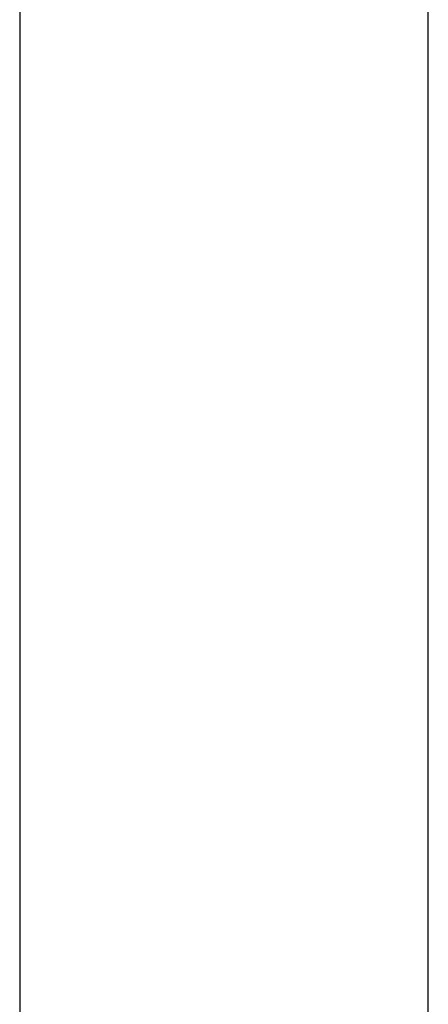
# Model space of a CAD drawing. Header units: metres. Extents: x 397.7 to 427.5, y 12.7 to 28.4.
# Tile 44 of 130: x 407.44 to 407.54, y 26.104 to 26.345. Entities that reach past the tile are written whole.
import ezdxf

# ---------------------------------------------------------------- set-up
doc = ezdxf.new("R2010")
doc.units = ezdxf.units.M
doc.layers.add('A-WALL-____-MCUT', color=7, linetype='Continuous', lineweight=25)
doc.layers.add('A-WALL-____-OTLN', color=7, linetype='Continuous', lineweight=25)

# ---------------------------------------------------------------- blocks, each defined once
blk = doc.blocks.new('Family - Evans P4-154126-07_CLI_AIRE_P4')
at = {"layer": 'A-WALL-____-MCUT', "color": 253, "true_color": 0xaaaaaa}
for p, q in [((1.72, 0.1), (0, 0.1)), ((0, 0), (1.72, 0))]:
    blk.add_line(p, q, dxfattribs=at)
at = {"layer": 'A-WALL-____-OTLN', "color": 253, "true_color": 0xaaaaaa}
for p, q in [((1.72, 0.1), (0, 0.1)), ((0, 0), (1.72, 0))]:
    blk.add_line(p, q, dxfattribs=at)
at = {"layer": 'A-WALL-____-OTLN', "color": 253, "lineweight": 18, "true_color": 0xaaaaaa}
blk.add_line((-0.0054, 0), (1.72, 0), dxfattribs=at)
blk = doc.blocks.new('LONDR55-XX_ZZ-ARQ-CAA-M3D-Londres55_ifc-1-07_CLI_AIRE_P4')
at = {"layer": 'A-WALL-____-OTLN', "color": 253, "lineweight": 18, "true_color": 0xaaaaaa, "rotation": 270}
blk.add_blockref('Family - Evans P4-154126-07_CLI_AIRE_P4', (407.43973, 27.64946), dxfattribs=at)

msp = doc.modelspace()

# ---------------------------------------------------------------- block references
at = {"lineweight": 5}
msp.add_blockref('LONDR55-XX_ZZ-ARQ-CAA-M3D-Londres55_ifc-1-07_CLI_AIRE_P4', (0, 0), dxfattribs=at)

doc.saveas('drawing.dxf')
